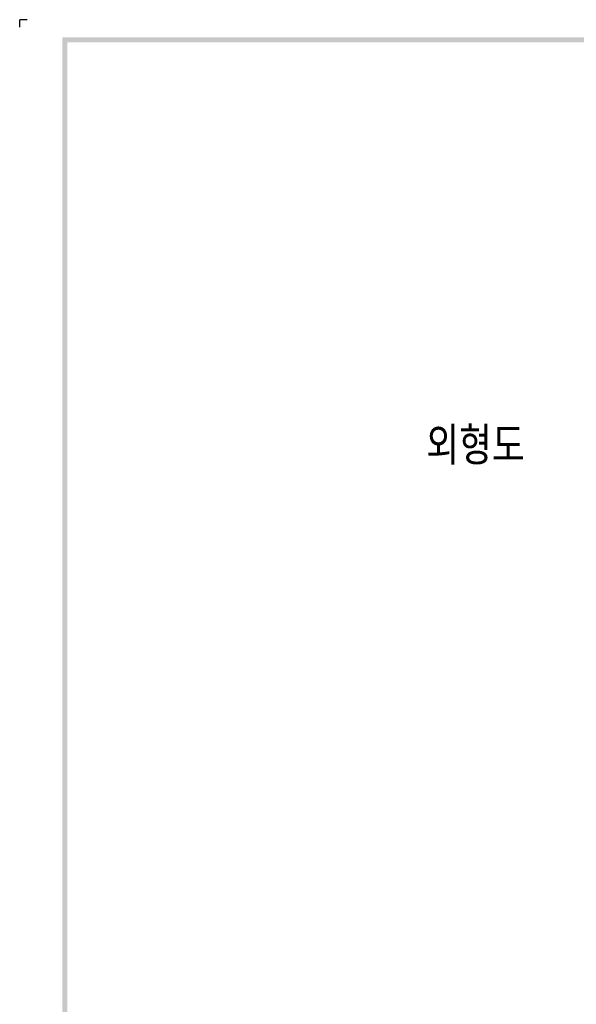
# Model space of a CAD drawing. Extents: x 2148 to 4036, y -907 to 1559.
# Tile 2 of 19: x 2380 to 2602, y 1166 to 1559. Entities that reach past the tile are written whole.
import ezdxf

# ---------------------------------------------------------------- set-up
doc = ezdxf.new("R2010")
doc.units = 0
doc.header["$LTSCALE"] = 3
doc.header["$MEASUREMENT"] = 0
doc.layers.add('di', color=3, linetype='CONTINUOUS')
doc.layers.add('dwg', color=7, linetype='CONTINUOUS')
doc.styles.get("Standard").update_dxf_attribs({"font": 'romans.shx', "height": 3, "bigfont": 'ghs.shx'})

msp = doc.modelspace()

# ---------------------------------------------------------------- linework, layer by layer
at = {"layer": 'di'}
for p in [(2382.61, 1559.208), (2379.61, 1556.208)]:
    msp.add_line(p, (2379.61, 1559.208), dxfattribs=at)
at = {"layer": 'dwg'}
for points in [[(2396.61, 1552.208), (2398.61, 1550.208), (4028.61, 1552.208), (4026.61, 1550.208)], [(2396.61, 404.208), (2398.61, 405.208), (2396.61, 1552.208), (2398.61, 1550.208)]]:
    msp.add_trace(points, dxfattribs=at)

# ---------------------------------------------------------------- texts
at = {"layer": 'di', "insert": (2541.828, 1396.683), "char_height": 15, "width": 74.93994, "attachment_point": 1}
msp.add_mtext('{\\Fromans,hgs|c129;외형도}', dxfattribs=at)

doc.saveas('drawing.dxf')
